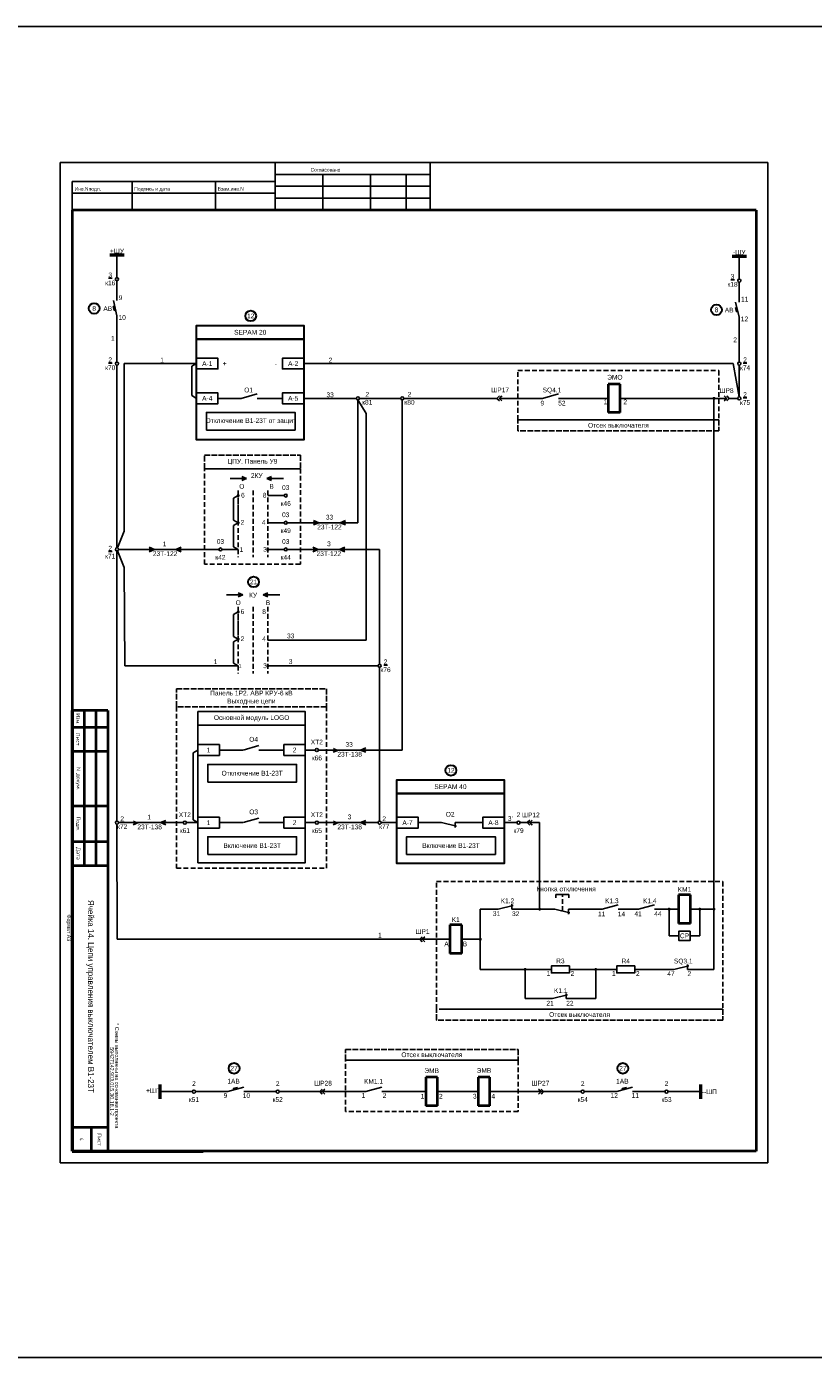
# Model space of a CAD drawing. Header units: millimetres. Extents: x 7700 to 12777, y -2533 to 2568.
# Tile 10 of 74: x 9127 to 9457, y -952 to -393. Entities that reach past the tile are written whole.
import ezdxf
from ezdxf.enums import TextEntityAlignment as Align

# ---------------------------------------------------------------- set-up
doc = ezdxf.new("R2010")
doc.units = ezdxf.units.MM
doc.linetypes.add('ACAD_ISO02W100', pattern=[15, 12, -3])
doc.linetypes.add('JIS_02_2.0', pattern=[3, 2, -1])
doc.layers.add('основная 0.5', color=7, linetype='Continuous', lineweight=50)
doc.styles.add('SIMPLEX', font='txt', dxfattribs={"height": 5})

msp = doc.modelspace()

# ---------------------------------------------------------------- hatches: boundary and pattern name
h = msp.add_hatch(color=256)
h.dxf.hatch_style = 1
h.paths.add_polyline_path([(9216.95, -583.94), (9218.95, -583.09), (9216.95, -582.23)])
h = msp.add_hatch(color=256)
h.dxf.hatch_style = 1
h.paths.add_polyline_path([(9229.44, -583.94), (9227.44, -583.09), (9229.44, -582.23)])
h = msp.add_hatch(color=256)
h.dxf.hatch_style = 1
h.paths.add_polyline_path([(9247.01, -602.62), (9249.23, -601.67), (9247.01, -600.73)])
h = msp.add_hatch(color=7)
h.dxf.hatch_style = 1
h.paths.add_polyline_path([(9260.45, -600.73), (9258.23, -601.67), (9260.45, -602.62)])
h = msp.add_hatch(color=256)
h.dxf.hatch_style = 1
h.paths.add_polyline_path([(9178.05, -613.82), (9180.27, -612.87), (9178.05, -611.92)])
h = msp.add_hatch(color=256)
h.dxf.hatch_style = 1
h.paths.add_polyline_path([(9191.49, -611.92), (9189.27, -612.87), (9191.49, -613.82)])
h = msp.add_hatch(color=256)
h.dxf.hatch_style = 1
h.paths.add_polyline_path([(9246.77, -613.82), (9248.99, -612.87), (9246.77, -611.92)])
h = msp.add_hatch(color=256)
h.dxf.hatch_style = 1
h.paths.add_polyline_path([(9260.2, -611.92), (9257.98, -612.87), (9260.2, -613.82)])
h = msp.add_hatch(color=256)
h.dxf.hatch_style = 1
h.paths.add_polyline_path([(9215.41, -632.8), (9217.41, -631.95), (9215.41, -631.09)])
h = msp.add_hatch(color=256)
h.dxf.hatch_style = 1
h.paths.add_polyline_path([(9227.91, -632.8), (9225.9, -631.95), (9227.91, -631.09)])
h = msp.add_hatch(color=256)
h.dxf.hatch_style = 1
h.paths.add_polyline_path([(9255.32, -698.03), (9257.54, -697.08), (9255.32, -696.13)])
h = msp.add_hatch(color=7)
h.dxf.hatch_style = 1
h.paths.add_polyline_path([(9268.93, -696.13), (9266.71, -697.08), (9268.93, -698.03)])
h = msp.add_hatch(color=256)
h.dxf.hatch_style = 1
h.paths.add_polyline_path([(9171.38, -728.52), (9173.6, -727.58), (9171.38, -726.63)])
h = msp.add_hatch(color=256)
h.dxf.hatch_style = 1
h.paths.add_polyline_path([(9184.99, -726.63), (9182.77, -727.58), (9184.99, -728.52)])
h = msp.add_hatch(color=256)
h.dxf.hatch_style = 1
h.paths.add_polyline_path([(9255.32, -728.52), (9257.54, -727.58), (9255.32, -726.63)])
h = msp.add_hatch(color=256)
h.dxf.hatch_style = 1
h.paths.add_polyline_path([(9268.93, -726.63), (9266.71, -727.58), (9268.93, -728.52)])

# ---------------------------------------------------------------- linework, layer by layer
for p, q in [((9140.68, -450.43), (9437.73, -450.43)), ((9140.68, -450.43), (9437.73, -450.43)), ((9140.68, -450.43), (9140.68, -870.44)), ((9230.92, -450.43), (9230.92, -470.43)), ((9295.92, -470.43), (9295.92, -450.43)), ((9437.73, -450.43), (9437.73, -870.44)), ((9230.92, -455.43), (9295.92, -455.43)), ((9250.92, -455.43), (9250.92, -470.43)), ((9270.92, -455.43), (9270.92, -470.43)), ((9285.92, -455.43), (9285.92, -470.43)), ((9145.73, -458.43), (9145.73, -470.43)), ((9145.73, -458.43), (9230.92, -458.43)), ((9145.73, -463.3), (9230.92, -463.3)), ((9170.92, -458.43), (9170.92, -470.43)), ((9205.92, -458.43), (9205.92, -470.43)), ((9230.92, -460.43), (9295.92, -460.43)), ((9230.92, -465.43), (9295.92, -465.43)), ((9162.96, -510.9), (9163.58, -510.74)), ((9163.38, -512.6), (9163.98, -512.44)), ((9424.11, -511.5), (9424.73, -511.35)), ((9424.53, -513.2), (9425.14, -513.05)), ((9164.54, -514.77), (9164.54, -534.2)), ((9425.69, -515.37), (9425.69, -534.2)), ((9164.54, -535.52), (9164.52, -612.21)), ((9197.93, -534.86), (9167.62, -534.86)), ((9167.62, -605.25), (9167.62, -534.86)), ((9197.93, -534.86), (9195.95, -536)), ((9195.95, -548.3), (9195.95, -536)), ((9243, -534.86), (9423.07, -534.86)), ((9425.69, -548.78), (9423.07, -534.86)), ((9425.69, -535.52), (9425.69, -548.78)), ((9197.93, -549.45), (9195.95, -548.3)), ((9216.66, -549.45), (9206.93, -549.45)), ((9223.33, -547.59), (9216.66, -549.45)), ((9234, -549.45), (9223.33, -549.45)), ((9265.02, -549.45), (9243, -549.45)), ((9265.65, -550.08), (9265.65, -601.67)), ((9265.65, -550.08), (9269.18, -555.75)), ((9273.07, -549.45), (9266.28, -549.45)), ((9266.28, -549.45), (9283.63, -549.45)), ((9284.26, -550.08), (9284.26, -697.08)), ((9284.88, -549.45), (9324.01, -549.45)), ((9325.05, -549.45), (9343.1, -549.45)), ((9349.76, -547.59), (9343.1, -549.45)), ((9349.76, -549.45), (9370.72, -549.45)), ((9375.72, -549.45), (9420.42, -549.45)), ((9415.07, -789.19), (9415.07, -549.45)), ((9421.45, -549.45), (9425.03, -549.45)), ((9269.18, -555.75), (9269.18, -650.94)), ((9218.95, -583.09), (9212.03, -583.09)), ((9216.95, -582.23), (9218.95, -583.09)), ((9218.95, -583.09), (9216.95, -583.94)), ((9229.44, -582.23), (9227.44, -583.09)), ((9227.44, -583.09), (9229.44, -583.94)), ((9227.44, -583.09), (9234.36, -583.09)), ((9215.41, -590.27), (9213.44, -591.41)), ((9213.44, -600.53), (9213.44, -591.41)), ((9234.73, -590.26), (9227.9, -590.26)), ((9215.41, -601.67), (9213.44, -600.53)), ((9215.41, -601.67), (9213.44, -602.82)), ((9213.45, -611.73), (9213.44, -602.82)), ((9227.9, -601.67), (9234.73, -601.67)), ((9247.01, -600.73), (9249.23, -601.67)), ((9249.23, -601.67), (9247.01, -602.62)), ((9164.78, -612.26), (9167.62, -605.25)), ((9164.54, -726.91), (9164.52, -613.53)), ((9164.77, -613.49), (9167.61, -620.49)), ((9202.45, -612.87), (9165.18, -612.87)), ((9178.05, -611.92), (9180.27, -612.87)), ((9180.27, -612.87), (9178.05, -613.82)), ((9207.33, -612.87), (9187.86, -612.87)), ((9189.27, -612.87), (9191.49, -611.92)), ((9191.49, -613.82), (9189.27, -612.87)), ((9215.42, -612.87), (9208.59, -612.87)), ((9215.42, -612.88), (9213.45, -611.73)), ((9227.9, -612.87), (9234.73, -612.87)), ((9235.99, -612.87), (9241.52, -612.87)), ((9246.77, -611.92), (9248.99, -612.87)), ((9248.99, -612.87), (9246.77, -613.82)), ((9257.98, -612.87), (9260.2, -611.92)), ((9260.2, -613.82), (9257.98, -612.87)), ((9274.78, -661.1), (9274.78, -612.87)), ((9167.61, -620.49), (9167.86, -661.73)), ((9215.41, -631.09), (9217.41, -631.95)), ((9227.91, -631.09), (9225.9, -631.95)), ((9217.41, -631.95), (9210.49, -631.95)), ((9217.41, -631.95), (9215.41, -632.8)), ((9225.9, -631.95), (9227.91, -632.8)), ((9225.9, -631.95), (9232.82, -631.95)), ((9215.41, -639.12), (9213.44, -640.26)), ((9213.44, -649.38), (9213.44, -640.26)), ((9215.41, -639.12), (9215.41, -636.96)), ((9215.41, -650.52), (9213.44, -649.38)), ((9215.41, -650.52), (9213.44, -651.67)), ((9213.45, -660.59), (9213.44, -651.67)), ((9227.9, -650.94), (9269.18, -650.94)), ((9215.42, -661.73), (9167.86, -661.73)), ((9215.42, -661.73), (9213.45, -660.59)), ((9227.9, -661.74), (9274.15, -661.73)), ((9274.78, -726.91), (9274.78, -662.36)), ((9198.51, -697.08), (9196.53, -698.22)), ((9196.53, -726.43), (9196.53, -698.22)), ((9207.51, -697.08), (9217.42, -697.08)), ((9224.1, -695.22), (9217.43, -697.08)), ((9224.1, -697.08), (9234.58, -697.08)), ((9247.75, -697.08), (9243.58, -697.08)), ((9257.54, -697.08), (9255.32, -698.03)), ((9224.1, -725.71), (9217.43, -727.58)), ((9164.56, -776.54), (9164.54, -728.24)), ((9173.6, -727.58), (9171.38, -728.52)), ((9182.77, -727.58), (9184.99, -726.63)), ((9184.99, -728.52), (9182.77, -727.58)), ((9207.51, -727.58), (9217.42, -727.58)), ((9224.1, -727.58), (9234.58, -727.58)), ((9247.75, -727.58), (9243.58, -727.58)), ((9257.54, -727.58), (9255.32, -728.52)), ((9266.71, -727.58), (9268.93, -726.63)), ((9268.93, -728.52), (9266.71, -727.58)), ((9281.95, -727.58), (9275.44, -727.58)), ((9300.68, -727.58), (9290.95, -727.58)), ((9300.68, -727.58), (9307.03, -729.1)), ((9318.02, -727.58), (9306.47, -727.58)), ((9306.47, -727.58), (9306.47, -729.67)), ((9327.02, -727.58), (9332.4, -727.58)), ((9331, -727.58), (9332.4, -727.58)), ((9333.73, -727.58), (9341.91, -727.58)), ((9341.91, -763.89), (9341.91, -727.58)), ((9351.46, -757.74), (9348.76, -757.74)), ((9348.76, -757.74), (9348.76, -759.11)), ((9351.46, -757.74), (9354.17, -757.74)), ((9354.17, -757.74), (9354.17, -759.11)), ((9324.44, -763.89), (9317.02, -763.89)), ((9317.02, -763.89), (9317.02, -789.19)), ((9348.29, -763.89), (9330.23, -763.89)), ((9348.29, -763.89), (9354.64, -765.41)), ((9368.13, -763.89), (9354.08, -763.89)), ((9354.08, -763.89), (9354.08, -765.99)), ((9374.8, -762.03), (9368.13, -763.89)), ((9374.8, -763.89), (9383.41, -763.89)), ((9390.08, -762.03), (9383.41, -763.89)), ((9390.08, -763.89), (9390.08, -763.89)), ((9390.08, -763.89), (9400.19, -763.89)), ((9396.26, -763.89), (9396.26, -775.09)), ((9405.19, -763.89), (9415.07, -763.89)), ((9409.13, -763.89), (9409.13, -775.09)), ((9304.2, -776.54), (9164.56, -776.54)), ((9164.56, -776.54), (9304.2, -776.54)), ((9400.26, -775.09), (9396.26, -775.09)), ((9405.13, -775.09), (9409.13, -775.09)), ((9182.47, -840.48), (9196.17, -840.48)), ((9197.5, -840.48), (9211.08, -840.48)), ((9217.75, -838.62), (9211.08, -840.48)), ((9215.02, -838.72), (9213.37, -839.18)), ((9213.37, -839.18), (9213.52, -839.8)), ((9215.17, -839.34), (9215.02, -838.72)), ((9231.33, -840.48), (9217.75, -840.48)), ((9245.66, -840.48), (9232.65, -840.48)), ((9245.66, -840.48), (9269, -840.48)), ((9275.67, -838.62), (9269, -840.48)), ((9275.67, -840.48), (9294.1, -840.48)), ((9299.1, -840.48), (9316.06, -840.48)), ((9321.06, -840.48), (9359.33, -840.48)), ((9360.66, -840.48), (9374.24, -840.48)), ((9380.91, -838.62), (9374.24, -840.48)), ((9378.18, -838.72), (9376.53, -839.18)), ((9376.53, -839.18), (9376.68, -839.8)), ((9378.33, -839.34), (9378.18, -838.72)), ((9380.91, -840.48), (9394.49, -840.48)), ((9395.79, -840.48), (9409.49, -840.48)), ((9140.68, -870.44), (9437.73, -870.44)), ((9140.68, -870.44), (9437.73, -870.44))]:
    msp.add_line(p, q)
at = {"lineweight": 40}
for p, q in [((9145.73, -470.43), (9145.73, -865.53)), ((9432.73, -470.43), (9432.73, -865.53)), ((9375.72, -543.45), (9370.72, -543.45)), ((9370.72, -543.45), (9370.72, -555.45)), ((9375.72, -555.45), (9375.72, -543.45)), ((9375.72, -555.45), (9370.72, -555.45)), ((9150.72, -680.53), (9150.72, -745.53)), ((9155.72, -680.53), (9155.72, -745.53)), ((9160.72, -680.53), (9160.72, -745.53)), ((9405.19, -757.89), (9400.19, -757.89)), ((9400.19, -757.89), (9400.19, -769.89)), ((9405.19, -769.89), (9405.19, -757.89)), ((9309.2, -770.54), (9304.2, -770.54)), ((9304.2, -770.54), (9304.2, -782.54)), ((9309.2, -782.54), (9309.2, -770.54)), ((9405.19, -769.89), (9400.19, -769.89)), ((9309.2, -782.54), (9304.2, -782.54)), ((9299.1, -834.48), (9294.1, -834.48)), ((9294.1, -834.48), (9294.1, -846.48)), ((9299.1, -846.48), (9299.1, -834.48)), ((9321.06, -834.48), (9316.06, -834.48)), ((9316.06, -834.48), (9316.06, -846.48)), ((9321.06, -846.48), (9321.06, -834.48)), ((9299.1, -846.48), (9294.1, -846.48)), ((9321.06, -846.48), (9316.06, -846.48)), ((9160.73, -855.53), (9145.73, -855.53)), ((9153.73, -855.53), (9153.73, -865.53)), ((9432.73, -865.53), (9145.73, -865.53))]:
    msp.add_line(p, q, dxfattribs=at)
at = {"linetype": 'Continuous', "lineweight": 40}
msp.add_line((9432.73, -470.43), (9145.73, -470.43), dxfattribs=at)
at = {"linetype": 'Continuous'}
for p, q in [((9246.74, -470.43), (9226.74, -470.43)), ((9286.74, -470.43), (9266.74, -470.43))]:
    msp.add_line(p, q, dxfattribs=at)
at = {"color": 1, "lineweight": 50}
for p, q in [((9167.54, -489.35), (9161.54, -489.35)), ((9182.47, -837.48), (9182.47, -843.48))]:
    msp.add_line(p, q, dxfattribs=at)
at = {"color": 7}
for p, q in [((9164.54, -498.77), (9164.54, -489.35)), ((9425.69, -499.37), (9425.69, -489.96)), ((9164.54, -508.42), (9164.54, -500.1)), ((9425.69, -509.02), (9425.69, -500.7)), ((9163.38, -512.6), (9162.96, -510.9)), ((9164.54, -514.77), (9163.02, -508.42)), ((9424.53, -513.2), (9424.11, -511.5)), ((9425.69, -515.37), (9424.17, -509.02)), ((9235.99, -601.67), (9241.52, -601.67)), ((9235.99, -601.67), (9265.65, -601.67)), ((9258.23, -601.67), (9260.45, -600.73)), ((9260.45, -602.62), (9258.23, -601.67)), ((9235.99, -612.87), (9274.78, -612.87)), ((9249.08, -697.08), (9284.26, -697.08)), ((9266.71, -697.08), (9268.93, -696.13)), ((9268.93, -698.03), (9266.71, -697.08)), ((9192.37, -727.58), (9165.2, -727.58)), ((9193.7, -727.58), (9198.51, -727.58)), ((9198.51, -727.58), (9196.53, -726.43)), ((9274.11, -727.58), (9249.08, -727.58)), ((9324.44, -763.89), (9330.79, -762.37)), ((9330.23, -763.89), (9330.23, -761.8)), ((9317.02, -776.54), (9309.2, -776.54)), ((9398.18, -789.19), (9404.53, -787.67)), ((9403.97, -789.19), (9403.97, -787.1)), ((9317.02, -789.19), (9341.86, -789.19)), ((9335.81, -789.19), (9335.81, -801.37)), ((9341.86, -789.19), (9346.85, -789.19)), ((9354.39, -789.19), (9359.38, -789.19)), ((9365.44, -789.19), (9359.38, -789.19)), ((9365.44, -801.37), (9365.44, -789.19)), ((9365.44, -789.19), (9374.29, -789.19)), ((9381.82, -789.19), (9398.18, -789.19)), ((9403.97, -789.19), (9415.07, -789.19)), ((9335.81, -801.37), (9347.29, -801.37)), ((9347.29, -801.37), (9353.64, -799.85)), ((9353.08, -801.37), (9353.08, -799.28)), ((9353.08, -801.37), (9359.38, -801.37)), ((9365.44, -801.37), (9359.38, -801.37))]:
    msp.add_line(p, q, dxfattribs=at)
at = {"color": 5, "lineweight": 50}
for p, q in [((9428.69, -489.96), (9422.69, -489.96)), ((9409.49, -843.48), (9409.49, -837.48))]:
    msp.add_line(p, q, dxfattribs=at)
at = {"linetype": 'JIS_02_2.0'}
for p, q in [((9215.41, -588.1), (9215.41, -601.67)), ((9215.41, -591.9), (9215.41, -616.06)), ((9221.66, -588.1), (9221.66, -616.06)), ((9227.9, -588.1), (9227.9, -616.06)), ((9215.41, -636.96), (9215.41, -645.75)), ((9215.41, -636.96), (9215.41, -650.52)), ((9215.41, -640.75), (9215.41, -664.92)), ((9221.66, -636.96), (9221.66, -664.92)), ((9227.9, -636.96), (9227.9, -664.92)), ((9351.46, -764.65), (9351.46, -757.74))]:
    msp.add_line(p, q, dxfattribs=at)
at = {"color": 2}
msp.add_lwpolyline([(7699.67, -393.4), (12299.84, -393.4), (12299.84, -952.06), (7699.67, -952.06)], close=True, dxfattribs=at)
at = {"lineweight": 30}
for points in [[(9197.93, -518.88), (9197.93, -518.88), (9243, -518.88), (9243, -524.57), (9197.93, -524.57), (9197.93, -518.88)], [(9281.95, -709.65), (9281.95, -709.65), (9327.02, -709.65), (9327.02, -715.34), (9281.95, -715.34), (9281.95, -709.65)]]:
    msp.add_lwpolyline(points, dxfattribs=at)
for points in [[(9197.93, -524.57), (9243, -524.57), (9243, -566.92), (9197.93, -566.92)], [(9281.95, -715.34), (9327.02, -715.34), (9327.02, -744.7), (9281.95, -744.7)]]:
    msp.add_lwpolyline(points, close=True, dxfattribs=at)
for points in [[(9197.93, -537.11), (9206.93, -537.11), (9206.93, -532.61), (9197.93, -532.61)], [(9243, -537.11), (9234, -537.11), (9234, -532.61), (9243, -532.61)], [(9197.93, -551.7), (9206.93, -551.7), (9206.93, -547.2), (9197.93, -547.2)], [(9243, -551.7), (9234, -551.7), (9234, -547.2), (9243, -547.2)], [(9202.09, -562.8), (9239.3, -562.8), (9239.3, -555.38), (9202.09, -555.38)], [(9198.51, -699.33), (9207.51, -699.33), (9207.51, -694.83), (9198.51, -694.83)], [(9234.58, -699.33), (9243.58, -699.33), (9243.58, -694.83), (9234.58, -694.83)], [(9202.67, -710.54), (9239.88, -710.54), (9239.88, -703.13), (9202.67, -703.13)], [(9234.58, -729.83), (9243.58, -729.83), (9243.58, -725.33), (9234.58, -725.33)], [(9281.95, -729.83), (9290.95, -729.83), (9290.95, -725.33), (9281.95, -725.33)], [(9327.02, -729.83), (9318.02, -729.83), (9318.02, -725.33), (9327.02, -725.33)], [(9202.67, -740.93), (9239.88, -740.93), (9239.88, -733.51), (9202.67, -733.51)], [(9286.11, -740.93), (9323.33, -740.93), (9323.33, -733.51), (9286.11, -733.51)], [(9405.13, -773.18), (9400.26, -773.18), (9400.26, -777), (9405.13, -777)]]:
    msp.add_lwpolyline(points, close=True)
at = {"color": 32, "linetype": 'JIS_02_2.0', "true_color": 0xcd6928}
for points in [[(9332.77, -537.81), (9417.18, -537.81), (9417.18, -558.48), (9332.77, -558.48)], [(9201.21, -579.01), (9241.52, -579.01), (9241.52, -619.06), (9201.21, -619.06)], [(9252.44, -678.92), (9189.47, -678.92), (9189.47, -746.74), (9252.44, -746.74)], [(9298.6, -752.34), (9418.77, -752.34), (9418.77, -805.83), (9298.6, -805.83)], [(9260.41, -827.33), (9332.89, -827.33), (9332.89, -848.89), (9260.41, -848.89)]]:
    msp.add_lwpolyline(points, close=True, dxfattribs=at)
for points in [[(9325.05, -548.41), (9324.01, -549.45), (9325.05, -550.48)], [(9326.08, -548.41), (9325.05, -549.45), (9326.08, -550.48)], [(9419.39, -548.41), (9420.42, -549.45), (9419.39, -550.48)], [(9420.42, -548.41), (9421.45, -549.45), (9420.42, -550.48)], [(9337.73, -726.54), (9336.7, -727.58), (9337.73, -728.61)], [(9338.76, -726.54), (9337.73, -727.58), (9338.76, -728.61)], [(9292.68, -775.51), (9291.65, -776.54), (9292.68, -777.58)], [(9293.72, -775.51), (9292.68, -776.54), (9293.72, -777.58)], [(9250.72, -839.45), (9249.69, -840.48), (9250.72, -841.52)], [(9251.76, -839.45), (9250.72, -840.48), (9251.76, -841.52)], [(9341.5, -839.45), (9342.53, -840.48), (9341.5, -841.52)], [(9342.53, -839.45), (9343.56, -840.48), (9342.53, -841.52)]]:
    msp.add_lwpolyline(points)
at = {"const_width": 0.5}
for points in [[(9414.7, -549.45, 1), (9415.45, -549.45, 1)], [(9227.53, -612.87, 1), (9228.28, -612.87, 1)], [(9215.03, -639.12, -1), (9215.78, -639.12, -1)], [(9215.03, -650.52, -1), (9215.78, -650.52, -1)], [(9227.53, -661.74, 1), (9228.28, -661.74, 1)], [(9341.54, -763.89, 1), (9342.29, -763.89, 1)], [(9395.88, -763.89, 1), (9396.63, -763.89, 1)], [(9408.75, -763.89, 1), (9409.5, -763.89, 1)], [(9414.7, -763.89, 1), (9415.45, -763.89, 1)], [(9316.64, -776.54, 1), (9317.39, -776.54, 1)], [(9335.43, -789.19, 1), (9336.18, -789.19, 1)], [(9365.06, -789.19, 1), (9365.81, -789.19, 1)]]:
    msp.add_lwpolyline(points, format="xyb", close=True, dxfattribs=at)
at = {"color": 32, "linetype": 'ACAD_ISO02W100', "ltscale": 0.2, "true_color": 0xcd6928}
for points in [[(9332.77, -558.48), (9332.77, -558.48), (9417.18, -558.48), (9417.18, -563.08), (9332.77, -563.08), (9332.77, -558.48)], [(9201.21, -573.32), (9201.21, -573.32), (9241.52, -573.32), (9241.52, -579.01), (9201.21, -579.01), (9201.21, -573.32)], [(9189.47, -671.37), (9189.47, -671.37), (9252.44, -671.37), (9252.44, -678.92), (9189.47, -678.92), (9189.47, -671.37)], [(9300.93, -805.83), (9300.93, -805.83), (9418.77, -805.83), (9418.77, -810.43), (9298.6, -810.43), (9298.6, -805.83)], [(9260.41, -822.74), (9260.41, -822.74), (9332.89, -822.74), (9332.89, -827.33), (9260.41, -827.33), (9260.41, -822.74)]]:
    msp.add_lwpolyline(points, dxfattribs=at)
at = {"color": 7, "const_width": 0.5}
for points in [[(9215.03, -590.26, -1), (9215.78, -590.26, -1)], [(9215.03, -601.67, -1), (9215.78, -601.67, -1)]]:
    msp.add_lwpolyline(points, format="xyb", close=True, dxfattribs=at)
at = {"ltscale": 0.2}
msp.add_lwpolyline([(9198.51, -680.92), (9198.51, -680.92), (9243.58, -680.92), (9243.58, -686.61), (9198.51, -686.61), (9198.51, -680.92)], dxfattribs=at)
at = {"color": 7}
msp.add_lwpolyline([(9198.51, -686.61), (9198.51, -686.61), (9243.58, -686.61), (9243.58, -744.39), (9198.51, -744.39), (9198.51, -686.61)], dxfattribs=at)
for points in [[(9198.51, -729.83), (9207.51, -729.83), (9207.51, -725.33), (9198.51, -725.33)], [(9354.39, -787.69), (9346.85, -787.69), (9346.85, -790.69), (9354.39, -790.69)], [(9381.82, -787.69), (9374.29, -787.69), (9374.29, -790.69), (9381.82, -790.69)]]:
    msp.add_lwpolyline(points, close=True, dxfattribs=at)
for centre, radius in [((9164.54, -499.43), 0.663), ((9425.69, -500.04), 0.663), ((9164.54, -534.86), 0.663), ((9425.69, -534.86), 0.663), ((9265.65, -549.45), 0.629), ((9284.26, -549.45), 0.629), ((9425.69, -549.45), 0.663), ((9235.36, -590.26), 0.629), ((9164.52, -612.87), 0.663), ((9207.96, -612.87), 0.629), ((9235.36, -612.87), 0.629), ((9274.78, -661.73), 0.629), ((9248.42, -697.08), 0.663), ((9164.54, -727.58), 0.663), ((9193.03, -727.58), 0.663), ((9274.78, -727.58), 0.663), ((9333.06, -727.58), 0.663), ((9196.83, -840.48), 0.663), ((9231.99, -840.48), 0.663), ((9359.99, -840.48), 0.663), ((9395.15, -840.48), 0.663)]:
    msp.add_circle(centre, radius)
at = {"lineweight": 30}
for centre in [(9154.96, -511.7), (9220.67, -514.86), (9416.12, -512.31), (9221.87, -626.53), (9304.69, -705.63), (9213.68, -830.72), (9376.84, -830.72)]:
    msp.add_circle(centre, 2.25, dxfattribs=at)
at = {"color": 7}
for centre, radius in [((9235.36, -601.67), 0.629), ((9248.42, -727.58), 0.663)]:
    msp.add_circle(centre, radius, dxfattribs=at)
at = {"layer": 'основная 0.5', "color": 0}
for p, q in [((9145.73, -680.53), (9145.73, -865.53)), ((9145.73, -865.53), (9200.73, -865.53))]:
    msp.add_line(p, q, dxfattribs=at)
at = {"layer": 'основная 0.5', "lineweight": 40}
for p, q in [((9160.72, -680.53), (9145.73, -680.53)), ((9145.73, -687.53), (9160.72, -687.53)), ((9145.73, -697.53), (9160.72, -697.53)), ((9145.73, -720.53), (9160.72, -720.53)), ((9145.73, -735.53), (9160.72, -735.53)), ((9145.73, -745.53), (9160.73, -745.53)), ((9160.73, -745.53), (9160.73, -865.53))]:
    msp.add_line(p, q, dxfattribs=at)

# ---------------------------------------------------------------- texts
at = {"linetype": 'Continuous', "style": 'SIMPLEX'}
for s, p in [('Согласовано', (9245.79, -454.26)), ('Инв.Nподл.', (9146.79, -462.26)), ('Подпись и дата', (9171.79, -462.26)), ('Взам.инв.N', (9206.79, -462.26))]:
    msp.add_text(s, height=1.5, dxfattribs=at).set_placement(p)
at = {"color": 7, "style": 'SIMPLEX'}
for s, p in [('9', (9165.27, -508.19)), ('11', (9426.43, -508.8)), ('10', (9165.19, -516.51)), ('12', (9426.34, -517.11)), ('О1', (9217.93, -546.94)), ('SQ4.1', (9343.19, -546.94)), ('9', (9342.27, -552.45)), ('52', (9349.7, -552.46)), ('1', (9368.74, -551.9)), ('2', (9377.06, -551.9)), ('О2', (9302.52, -725.07)), ('K1.2', (9325.55, -761.38)), ('K1.3', (9369.37, -761.38)), ('K1.4', (9385.3, -761.38)), ('31', (9322.28, -766.78)), ('32', (9330.33, -766.79)), ('11', (9366.4, -766.91)), ('14', (9374.73, -766.91)), ('41', (9381.68, -766.84)), ('44', (9390.01, -766.85)), ('SQ3.1', (9398.27, -786.68)), ('47', (9395.5, -791.96)), ('2', (9403.96, -791.97)), ('K1.1', (9347.93, -799.09)), ('21', (9344.75, -804.39)), ('22', (9353.08, -804.39))]:
    msp.add_text(s, height=2, dxfattribs=at).set_placement(p)
at = {"color": 4, "style": 'SIMPLEX'}
for s, p in [('23Т-122', (9253.7, -604.45)), ('23Т-122', (9184.74, -615.65)), ('23Т-122', (9253.45, -615.65)), ('23Т-138', (9262.19, -699.86)), ('23Т-138', (9178.25, -730.36)), ('23Т-138', (9262.19, -730.36))]:
    msp.add_text(s, height=2, dxfattribs=at).set_placement(p, align=Align.CENTER)
at = {"color": 7, "char_height": 2, "attachment_point": 5, "style": 'SIMPLEX'}
for s, insert, width in [('+ШУ', (9164.54, -487.57), 9), ('-ШУ', (9425.69, -488.17), 9), ('{\\L3\\P\\pt8;}к16', (9161.7, -499.34), 9), ('{\\L3\\P\\pt8;}к18', (9422.86, -499.94), 9), ('АВ', (9160.67, -511.78), 9), ('АВ', (9421.46, -512.39), 9), ('1', (9162.8, -524.29), 3.1605), ('2', (9423.95, -524.9), 3.1605), ('{\\L2\\P\\pt8;}к70', (9161.7, -534.96), 9), ('1', (9183.46, -533.39), 9), ('A-1', (9202.43, -534.86), 9), ('+', (9209.73, -534.86), 9), ('-', (9231.19, -534.86), 9), ('A-2', (9238.5, -534.86), 9), ('2', (9254.14, -533.39), 9), ('\\pt8;{\\L2\\P}к74', (9428.12, -534.96), 9), ('ЭМО', (9373.48, -540.6), 9), ('33', (9254, -547.98), 9), ('2\\Pк81', (9269.57, -549.45), 9), ('2\\Pк80', (9287.29, -549.45), 9), ('ШР17', (9325.34, -545.91), 9), ('ШР8', (9420.35, -546.21), 9), ('\\pt8;{\\L2\\P}к75', (9428.12, -549.54), 9), ('A-4', (9202.43, -549.45), 9), ('A-5', (9238.5, -549.45), 9), ('{\\C256;Отключение В1-23Т от защит}', (9220.7, -559.09), 37.2194), ('ЦПУ. Панель У9', (9221.37, -576.16), 40.317), ('О', (9216.94, -586.39), 9), ('В', (9229.43, -586.39), 9), ('03\\P\\Pк46', (9235.36, -590.26), 9), ('6', (9217.4, -590.12), 9), ('8', (9226.5, -590.13), 9), ('03\\P\\Pк49', (9235.36, -601.67), 9), ('2', (9217.18, -601.52), 9), ('4', (9226.14, -601.52), 9), ('33', (9253.73, -599.35), 9), ('03\\P\\Pк42', (9207.96, -612.87), 9), ('03\\P\\Pк44', (9235.36, -612.87), 9), ('{\\L2\\P\\pt8;}к71', (9161.69, -614.03), 9), ('1', (9184.53, -610.55), 9), ('1', (9216.77, -612.93), 9), ('3', (9226.66, -612.88), 9), ('3', (9253.48, -610.55), 9), ('КУ', (9221.67, -632.07), 9), ('О', (9215.41, -635.25), 9), ('В', (9227.89, -635.25), 9), ('6', (9217.18, -638.97), 9), ('8', (9226.27, -638.98), 9), ('33', (9237.43, -649.21), 9), ('2', (9217.18, -650.38), 9), ('4', (9226.27, -650.39), 9), ('1', (9205.89, -660.01), 9), ('3', (9237.43, -660.01), 9), ('{\\L2}\\Pк76', (9277.25, -661.73), 9), ('3', (9226.66, -661.73), 9), ('Панель 1Р2. АВР КРУ-6 кВ\\PВыходные цепи', (9220.95, -675.14), 62.9647), ('Основной модуль LOGO', (9221.04, -683.77), 45.0729), ('О4', (9221.88, -692.58), 9), ('ХТ2\\P\\Pк66', (9248.42, -697.08), 9), ('1', (9203.01, -697.08), 9), ('2', (9239.08, -697.08), 9), ('33', (9261.98, -694.76), 9), ('Отключение В1-23Т', (9221.28, -706.83), 37.2194), ('SEPAM 40', (9304.48, -712.49), 45.0729), ('{\\L2\\P\\pt8;}к72', (9166.73, -727.58), 9), ('1', (9178.04, -725.25), 9), ('ХТ2\\P\\Pк61', (9193.03, -727.58), 9), ('О3', (9221.88, -723.08), 9), ('ХТ2\\P\\Pк65', (9248.42, -727.58), 9), ('3', (9262.13, -725.16), 9), ('2{\\L\\P\\pt8;}к77', (9276.68, -727.58), 9), ("3'", (9329.6, -725.84), 4.4321), ('2\\P{\\L\\P\\pt8;}к79', (9333.06, -727.58), 3.5277), ('ШР12', (9338.23, -724.34), 3.9914), ('1', (9203.01, -727.58), 9), ('2', (9239.08, -727.58), 9), ('A-7', (9286.45, -727.58), 9), ('A-8', (9322.52, -727.58), 9), ('Включение В1-23Т', (9221.28, -737.22), 37.2194), ('Включение В1-23Т', (9304.72, -737.22), 37.049), ('\\pt22;Кнопка отключения{\\H1.375x; }', (9353, -755.41), 23.4929), ('KM1', (9402.69, -755.61), 5), ('K1', (9306.7, -768.28), 5), ('1', (9274.89, -774.82), 9), ('ШР1', (9292.75, -773.31), 9), ('СР', (9402.69, -775.09), 4.8687), ('A', (9302.83, -778.5), 9), ('B', (9310.56, -778.5), 9), ('R3', (9350.62, -785.64), 7.5393), ('R4', (9378.06, -785.66), 7.5393), ('1', (9345.59, -790.89), 9), ('2', (9355.66, -790.89), 9), ('1', (9373.02, -790.89), 9), ('2', (9383.09, -790.89), 9), ('Отсек выключателя ', (9296.65, -825.03), 72.4866), ('ЭМВ', (9296.6, -831.71), 5), ('2\\P\\Pк51', (9196.83, -840.48), 9), ('1АВ', (9213.47, -836.12), 9), ('2\\P\\Pк52', (9231.99, -840.48), 9), ('ШР28', (9251.01, -836.95), 9), ('KM1.1', (9272.21, -836.14), 9), ('ШР27', (9342.24, -836.95), 9), ('1АВ', (9376.63, -836.12), 9), ('2\\P\\Pк53', (9395.15, -840.48), 9), ('+ШП', (9179.83, -840.09), 9), ('9', (9210.06, -842.12), 9), ('10', (9218.89, -842.17), 9), ('1', (9267.98, -842.12), 9), ('2', (9276.82, -842.17), 9), ('1', (9292.73, -842.44), 9), ('2', (9300.46, -842.44), 9), ('3', (9314.69, -842.44), 9), ('4', (9322.43, -842.44), 9), ('12', (9373.22, -842.12), 9), ('11', (9382.05, -842.13), 9), ('--ШП', (9413.12, -840.55), 9)]:
    msp.add_mtext(s, dxfattribs=dict(at, insert=insert, width=width))
at = {"style": 'SIMPLEX'}
for s, insert, char_height, width, attachment_point in [('8', (9154.96, -511.7), 2, 4.3874, 5), ('12', (9220.67, -514.86), 2, 4.3874, 5), ('8', (9416.12, -512.31), 2, 4.3874, 5), ('{\\C256;SEPAM 20}', (9220.46, -521.72), 2, 45.0729, 5), ('Отсек выключателя ', (9374.97, -560.78), 2, 84.4079, 5), ('2КУ', (9223.2, -581.87), 2, 5, 5), ('21', (9221.87, -626.53), 2, 4.3874, 5), ('1', (9216.77, -661.79), 1.5, 1.0281, 6), ('12', (9304.69, -705.63), 2, 4.3874, 5), ('\\pt74;Отсек выключателя ', (9358.68, -808.13), 2, 120.1642, 5), ('27', (9213.68, -830.72), 2, 3.4825, 5), ('ЭМВ', (9318.56, -831.61), 2, 5, 5), ('27', (9376.84, -830.72), 2, 6.965, 5), ('2\\P\\Pк54', (9359.99, -840.48), 2, 9, 5)]:
    msp.add_mtext(s, dxfattribs=dict(at, insert=insert, char_height=char_height, width=width, attachment_point=attachment_point))
at = {"lineweight": 35, "attachment_point": 5, "rotation": 270, "line_spacing_factor": 0.8, "style": 'SIMPLEX'}
for s, insert, char_height, width in [('{\\Fromans|c204;Изм.}', (9148.22, -684.03), 1.6, 7), ('{\\Fromans|c204;Лист}', (9148.22, -692.53), 1.6, 10), ('{\\Fromans|c0;N \\Fromans|c204;докум.}', (9148.22, -709.03), 1.6, 23), ('{\\Fromans|c204;Подп.}', (9148.22, -728.03), 1.6, 15), ('{\\Fromans|c204;Дата}', (9148.22, -740.53), 1.6, 10), ('Ячейка 14. Цепи управления выключателем В1-23Т', (9153.23, -800.53), 2.5, 110), ('\\pi-4.8,l6.4,t6.4;*^IСхемы выполнены на основании проекта 59427142.903.015.Э0.18.1-2', (9163.48, -833.04), 1.6, 64.5299), ('{\\Fromans|c204;4}', (9149.73, -860.53), 1.6, 10), ('{\\Fromans|c204;Лист}', (9157.23, -860.53), 1.6, 10)]:
    msp.add_mtext(s, dxfattribs=dict(at, insert=insert, char_height=char_height, width=width))
at = {"lineweight": 30, "insert": (9145.2, -766.12), "char_height": 1.6, "attachment_point": 1, "rotation": 270, "style": 'SIMPLEX'}
msp.add_mtext_dynamic_manual_height_columns('Формат А3', width=45.8537, gutter_width=12.5, heights=[0], dxfattribs=at)

doc.saveas('drawing.dxf')
